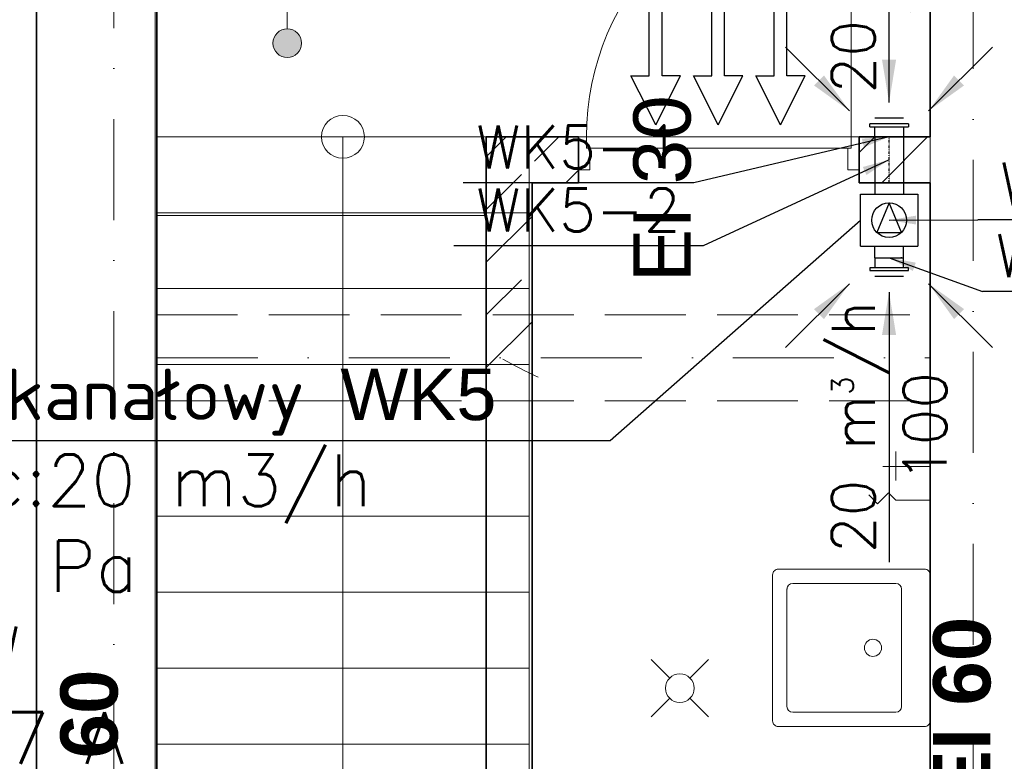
# Model space of a CAD drawing. Header units: millimetres. Extents: x -8078 to 234695, y -4319 to 602442.
# Tile 80 of 152: x 94512 to 97949, y 249326 to 251916. Entities that reach past the tile are written whole.
import ezdxf

# ---------------------------------------------------------------- set-up
doc = ezdxf.new("R2010")
doc.units = ezdxf.units.MM
doc.header["$MEASUREMENT"] = 0
for name, pattern in [('CONTINOUS', [0]), ('DASHDOT', [1, 0.5, -0.25, 0, -0.25]), ('Krawędzie ukryte', [3.912222, 2.822222, -1.09]), ('Kropki i Kreski', [6.702778, 3.527778, -1.763889, 0, -1.411111])]:
    doc.linetypes.add(name, pattern=pattern)
doc.layers.add('#IS_opis', color=3, linetype='CONTINOUS', lineweight=30)
for name, color, linetype in [('#IS_wentylacja_opisy_bud', 7, 'Continuous'), ('#podkład', 252, 'Continuous'), ('- strefy pomieszczeń', 7, 'Continuous'), ('2D - Ogólne', 7, 'Continuous'), ('Drzwi Archicad', 7, 'Continuous'), ('FLUID-WK5', 7, 'Continuous'), ('FLUID-WK5-150-ARRGR', 7, 'Continuous'), ('FLUID-WK5-150-NUM', 7, 'Continuous'), ('FLUID-WK5-SYM', 7, 'Continuous'), ('Konstrukcja - Belki', 7, 'Continuous'), ('Konstrukcja - Siatka mod', 7, 'Continuous'), ('Konstrukcja - Stropy', 7, 'Continuous'), ('Konstrukcja - Ściany działowe', 7, 'Continuous'), ('Konstrukcja - Ściany nośne wew..P', 7, 'Continuous'), ('Opisy - Tekst', 7, 'Continuous'), ('Wnętrze - Wyposażenie', 7, 'Continuous'), ('Wykończenie - Podłogi', 7, 'Continuous'), ('Znaczniki drzwi Archicada', 7, 'Continuous')]:
    doc.layers.add(name, color=color, linetype=linetype)
doc.styles.add('FDBES', font='simplex.shx')
doc.styles.add('STYL_AUTOMATYCZNY_1', font='arial.ttf')
doc.styles.add('STYL_AUTOMATYCZNY_6', font='txt')
doc.styles.add('STYL_AUTOMATYCZNY_7', font='txt')
doc.styles.add('STYL_AUTOMATYCZNY_9', font='txt')
doc.dimstyles.new('FDBES', dxfattribs={"dimscale": 50, "dimtxt": 4, "dimasz": 2.5, "dimexe": 0.8, "dimexo": 2, "dimgap": 1, "dimtad": 1, "dimdsep": 46, "dimtxsty": 'FDBES', "dimcen": 2.5, "dimclrd": 4, "dimclre": 5, "dimadec": 0, "dimazin": 0, "dimtfac": 1, "dimtmove": 0, "dimatfit": 3, "dimfxl": 1, "dimarcsym": 0})
pattern_1 = [(45, (-208051.03, 747718.2), (-183.84776, 183.84776), []), (45, (-208142.95, 747810.13), (-183.84776, 183.84776), [195, -65])]

# ---------------------------------------------------------------- blocks, each defined once
blk = doc.blocks.new('dtrrtert')
at = {"color": 7}
for p, q in [((-495309391.2, -636075571.1), (-495309391.2, -636075334.3)), ((-495309346.3, -636075334.3), (-495309391.2, -636075334.3)), ((-495309346.3, -636075571.1), (-495309346.3, -636075334.3)), ((-495309173.6, -636075571.1), (-495309173.6, -636075334.3)), ((-495309128.7, -636075334.3), (-495309173.6, -636075334.3)), ((-495309128.7, -636075571.1), (-495309128.7, -636075334.3)), ((-495308956, -636075571.1), (-495308956, -636075334.3)), ((-495308911.1, -636075334.3), (-495308956, -636075334.3)), ((-495308911.1, -636075571.1), (-495308911.1, -636075334.3)), ((-495309368.8, -636075742.5), (-495309455.2, -636075571.1)), ((-495309455.2, -636075571.1), (-495309391.2, -636075571.1)), ((-495309368.8, -636075742.5), (-495309282.3, -636075571.1)), ((-495309282.3, -636075571.1), (-495309346.3, -636075571.1)), ((-495309151.2, -636075742.5), (-495309237.6, -636075571.1)), ((-495309237.6, -636075571.1), (-495309173.6, -636075571.1)), ((-495309151.2, -636075742.5), (-495309064.7, -636075571.1)), ((-495309064.7, -636075571.1), (-495309128.7, -636075571.1)), ((-495308933.6, -636075742.5), (-495309020, -636075571.1)), ((-495309020, -636075571.1), (-495308956, -636075571.1)), ((-495308933.6, -636075742.5), (-495308847.1, -636075571.1)), ((-495308847.1, -636075571.1), (-495308911.1, -636075571.1))]:
    blk.add_line(p, q, dxfattribs=at)
blk = doc.blocks.new('SDFGHB')
at = {"linetype": 'Continuous', "lineweight": 13}
blk.add_hatch(color=252, dxfattribs=at).paths.add_polyline_path([(35003.4, 463512.3), (35007.2, 463493.2), (35018, 463476.9), (35034.3, 463466.1), (35053.4, 463462.3), (35072.5, 463466.1), (35088.8, 463476.9), (35099.6, 463493.2), (35103.4, 463512.3), (35099.6, 463531.4), (35088.8, 463547.6), (35072.5, 463558.5), (35053.4, 463562.3), (35034.3, 463558.5), (35018, 463547.6), (35007.2, 463531.4)])
at = {"layer": 'Konstrukcja - Ściany działowe', "linetype": 'Continuous', "lineweight": 13}
h = blk.add_hatch(dxfattribs=at)
h.set_pattern_fill('Beton_zbrojony_0001', color=252, style=0, pattern_type=2)
h.set_pattern_definition(pattern_1)
h.paths.add_polyline_path([(35907.6, 463185.2), (35747.6, 463185.2), (35907.6, 463025.2)])
h = blk.add_hatch(dxfattribs=at)
h.set_pattern_fill('Beton_zbrojony_0001', color=252, style=0, pattern_type=2)
h.set_pattern_definition(pattern_1)
h.paths.add_polyline_path([(35907.6, 463025.2), (35747.6, 463185.2), (35747.6, 463025.2)])
h = blk.add_hatch(dxfattribs=at)
h.set_pattern_fill('Beton_zbrojony_0001', color=252, style=0, pattern_type=2)
h.set_pattern_definition(pattern_1)
h.paths.add_polyline_path([(35907.6, 463025.2), (36069.6, 463025.2), (36069.6, 463185.2), (35907.6, 463185.2)])
h = blk.add_hatch(dxfattribs=at)
h.set_pattern_fill('Beton_zbrojony_0001', color=252, style=0, pattern_type=2)
h.set_pattern_definition(pattern_1)
h.paths.add_polyline_path([(37049.6, 463185.2), (37049.6, 463025.2), (37297.6, 463025.2), (37297.6, 463185.2)])
h = blk.add_hatch(dxfattribs=at)
h.set_pattern_fill('Beton_zbrojony_0001', color=252, style=0, pattern_type=2)
h.set_pattern_definition(pattern_1)
h.paths.add_polyline_path([(35747.6, 463025.2), (35747.6, 462360.4), (35907.6, 462360.4), (35907.6, 463025.2)])
at = {"color": 252, "linetype": 'Continuous', "lineweight": 13, "ltscale": 100}
blk.add_line((35053.4, 463562.3), (35053.4, 464557.2), dxfattribs=at)
at = {"color": 252, "linetype": 'Continuous', "lineweight": 18, "ltscale": 100}
for p, q in [((35897.6, 463185.2), (34597.6, 463185.2)), ((34597.6, 463185.2), (34597.6, 462920.2)), ((35247.6, 463185.2), (35247.6, 462920.2)), ((35897.6, 462920.2), (35897.6, 463185.2)), ((34597.6, 462920.2), (35897.6, 462920.2)), ((35897.6, 462920.2), (34597.6, 462920.2)), ((34597.6, 462920.2), (34597.6, 462655.2)), ((35247.6, 462920.2), (35247.6, 460270.2)), ((35897.6, 462655.2), (35897.6, 462920.2)), ((34597.6, 462655.2), (35897.6, 462655.2)), ((35897.6, 462655.2), (34597.6, 462655.2)), ((34597.6, 462655.2), (34597.6, 462390.2)), ((35897.6, 462390.2), (35897.6, 462655.2)), ((34597.6, 462390.2), (35897.6, 462390.2)), ((35897.6, 462390.2), (34597.6, 462390.2)), ((34597.6, 462390.2), (34597.6, 462125.2)), ((35897.6, 462125.2), (35897.6, 462390.2)), ((34597.6, 462125.2), (35897.6, 462125.2)), ((35897.6, 462125.2), (34597.6, 462125.2)), ((34597.6, 462125.2), (34597.6, 461860.2)), ((35897.6, 461860.2), (35897.6, 462125.2)), ((34597.6, 461860.2), (35897.6, 461860.2)), ((35897.6, 461860.2), (34597.6, 461860.2)), ((34597.6, 461860.2), (34597.6, 461595.2)), ((35897.6, 461595.2), (35897.6, 461860.2)), ((34597.6, 461595.2), (35897.6, 461595.2)), ((35897.6, 461595.2), (34597.6, 461595.2)), ((34597.6, 461595.2), (34597.6, 461330.2)), ((35897.6, 461330.2), (35897.6, 461595.2)), ((34597.6, 461330.2), (35897.6, 461330.2)), ((35897.6, 461330.2), (34597.6, 461330.2)), ((34597.6, 461330.2), (34597.6, 461065.2)), ((35897.6, 461065.2), (35897.6, 461330.2)), ((34597.6, 461065.2), (35897.6, 461065.2)), ((35897.6, 461065.2), (34597.6, 461065.2)), ((34597.6, 461065.2), (34597.6, 460800.2)), ((35897.6, 460800.2), (35897.6, 461065.2))]:
    blk.add_line(p, q, dxfattribs=at)
at = {"color": 252, "linetype": 'Continuous', "lineweight": 13, "ltscale": 100}
blk.add_circle((35053.4, 463512.3), 50, dxfattribs=at)
at = {"color": 252, "linetype": 'Continuous', "lineweight": 18, "ltscale": 100}
for start, end in [(0, 180), (180, 0)]:
    blk.add_arc((35247.6, 463185.2), 75, start, end, dxfattribs=at)
at = {"layer": '2D - Ogólne', "color": 252, "linetype": 'Continuous', "lineweight": 13, "ltscale": 100}
blk.add_arc((36678.8, 463960.5), 1780, 240.6385, 245.1016, dxfattribs=at)
at = {"layer": 'Drzwi Archicad', "color": 252, "linetype": 'Continuous', "lineweight": 13, "ltscale": 100}
for p, q in [((37021.6, 463185.2), (37021.6, 464109.2)), ((36097.6, 463185.2), (36069.6, 463185.2)), ((36069.6, 463185.2), (36069.6, 463070.2)), ((36097.6, 463145.2), (36097.6, 463185.2)), ((36097.6, 463185.2), (37021.6, 463185.2)), ((36097.6, 463145.2), (36097.6, 463185.2)), ((37049.6, 463185.2), (37021.6, 463185.2)), ((37021.6, 463185.2), (37021.6, 463145.2)), ((37021.6, 463185.2), (37021.6, 463145.2)), ((37049.6, 463070.2), (37049.6, 463185.2)), ((36109.6, 463145.2), (36097.6, 463145.2)), ((37021.6, 463145.2), (36097.6, 463145.2)), ((36109.6, 463070.2), (36109.6, 463145.2)), ((37021.6, 463145.2), (37009.6, 463145.2)), ((37009.6, 463145.2), (37009.6, 463070.2)), ((36069.6, 463070.2), (36109.6, 463070.2)), ((37009.6, 463070.2), (37049.6, 463070.2))]:
    blk.add_line(p, q, dxfattribs=at)
at = {"layer": 'Drzwi Archicad', "color": 252, "linetype": 'Continuous', "lineweight": 35, "ltscale": 100}
for p, q in [((36069.6, 463185.2), (36069.6, 463070.2)), ((36069.6, 463185.2), (36069.6, 463070.2)), ((37049.6, 463185.2), (37049.6, 463070.2)), ((37049.6, 463185.2), (37049.6, 463070.2)), ((36069.6, 463070.2), (36069.6, 463025.2)), ((37049.6, 463070.2), (37049.6, 463025.2))]:
    blk.add_line(p, q, dxfattribs=at)
at = {"layer": 'Drzwi Archicad', "color": 252, "linetype": 'Continuous', "lineweight": 13, "ltscale": 100}
blk.add_arc((37021.6, 463185.2), 924, 90, 180, dxfattribs=at)
at = {"layer": 'Konstrukcja - Belki', "color": 252, "linetype": 'Krawędzie ukryte', "lineweight": 13, "ltscale": 100}
for p, q in [((34597.4, 462563.6), (37297.4, 462563.6)), ((34597.4, 462263.6), (34597.4, 462563.6)), ((37297.4, 462263.6), (37297.4, 462563.6)), ((34597.4, 462263.6), (37297.4, 462263.6))]:
    blk.add_line(p, q, dxfattribs=at)
at = {"layer": 'Konstrukcja - Belki', "color": 252, "linetype": 'Kropki i Kreski', "lineweight": 13, "ltscale": 100}
blk.add_line((34597.4, 462413.6), (37297.4, 462413.6), dxfattribs=at)
at = {"layer": 'Konstrukcja - Siatka mod', "color": 252, "linetype": 'Kropki i Kreski', "lineweight": 13, "ltscale": 100}
for p, q in [((34447.6, 457531.6), (34447.6, 474496.4)), ((37447.6, 474501.1), (37447.6, 457531.6))]:
    blk.add_line(p, q, dxfattribs=at)
at = {"layer": 'Konstrukcja - Stropy', "color": 252, "linetype": 'Continuous', "lineweight": 13, "ltscale": 100, "flags": 128}
for points in [[(22777.6, 458509.7), (34592.6, 458509.7), (34592.6, 463961.5), (37297.6, 463961.5), (37297.6, 458509.7), (49718.3, 458509.7), (49718.3, 471788.6), (40377.6, 471788.6), (40377.6, 466428.5), (30297.6, 466428.5), (30297.6, 467849.4), (22777.6, 467849.4)], [(34597.8, 462910.3), (34599, 458509), (37299, 458509.7), (37297.8, 463185.2), (35747.6, 463185.2), (35747.6, 462910.3)]]:
    blk.add_lwpolyline(points, close=True, dxfattribs=at)
at = {"layer": 'Konstrukcja - Ściany działowe', "color": 252, "linetype": 'Continuous', "lineweight": 35, "ltscale": 100}
for p, q in [((36069.6, 463185.2), (36069.6, 463070.2)), ((37049.6, 463185.2), (37049.6, 463070.2)), ((36069.6, 463070.2), (36069.6, 463025.2)), ((37049.6, 463070.2), (37049.6, 463025.2))]:
    blk.add_line(p, q, dxfattribs=at)
at = {"layer": 'Konstrukcja - Ściany działowe', "color": 252, "linetype": 'Continuous', "lineweight": 35, "ltscale": 100, "flags": 128}
for points in [[(35747.6, 463185.2), (35907.6, 463185.2)], [(35747.6, 463185.2), (35747.6, 462360.4)], [(36069.6, 463185.2), (35907.6, 463185.2)], [(37297.6, 463185.2), (37049.6, 463185.2)], [(35907.6, 462360.4), (35907.6, 463025.2)], [(35907.6, 463025.2), (36069.6, 463025.2)], [(37049.6, 463025.2), (37297.6, 463025.2)], [(35747.6, 462360.4), (35747.6, 460005.2)], [(35907.6, 460005.2), (35907.6, 462360.4)]]:
    blk.add_lwpolyline(points, dxfattribs=at)
at = {"layer": 'Konstrukcja - Ściany nośne wew..P', "color": 252, "linetype": 'Continuous', "lineweight": 35, "ltscale": 100, "flags": 128}
for points in [[(37297.6, 464390.5), (37297.6, 463185.2)], [(34177.6, 463660.7), (34177.6, 458910.5)], [(34597.6, 458560.4), (34597.6, 463660.8)], [(37297.6, 463025.2), (37297.6, 458614.9)]]:
    blk.add_lwpolyline(points, dxfattribs=at)
at = {"layer": 'Wnętrze - Wyposażenie', "color": 252, "linetype": 'Continuous', "lineweight": 13, "ltscale": 100}
for p, q in [((36797.6, 461606), (36797.6, 461196)), ((37177.6, 461626), (36817.6, 461626)), ((37197.6, 461196), (37197.6, 461606)), ((36388.2, 461295.7), (36323.6, 461360.3)), ((36458.9, 461295.7), (36523.6, 461360.3)), ((36388.2, 461225), (36323.6, 461160.3)), ((36458.9, 461225), (36523.6, 461160.3)), ((36817.6, 461176), (37177.6, 461176))]:
    blk.add_line(p, q, dxfattribs=at)
at = {"layer": 'Wnętrze - Wyposażenie', "color": 252, "linetype": 'Continuous', "lineweight": 13, "ltscale": 100, "flags": 128}
for points in [[(37297.6, 462034.4), (37131.8, 462034.4), (37177.6, 462034.4), (37177.6, 461984.9), (37177.6, 462034.4), (37177.6, 462086.2)], [(37297.6, 461916.1), (37247.6, 461916.1), (37177.6, 461916.1), (37151.7, 461941.9), (37114, 461904.3), (37083.1, 461935.2)]]:
    blk.add_lwpolyline(points, dxfattribs=at)
for points in [[(36747.6, 461656), (36747.6, 461146, 0.414214), (36767.6, 461126), (37277.6, 461126, 0.414214), (37297.6, 461146), (37297.6, 461656, 0.414214), (37277.6, 461676), (36767.6, 461676, 0.414214)], [(36373.6, 461260.3, -1), (36473.6, 461260.3, -1)]]:
    blk.add_lwpolyline(points, format="xyb", close=True, dxfattribs=at)
at = {"layer": 'Wnętrze - Wyposażenie', "color": 252, "linetype": 'Continuous', "lineweight": 13, "ltscale": 100}
blk.add_circle((37097.6, 461401), 30, dxfattribs=at)
for centre, start, end in [((36817.6, 461606), 90, 180), ((37177.6, 461606), 0, 90), ((36817.6, 461196), 180, 270), ((37177.6, 461196), 270, 0)]:
    blk.add_arc(centre, 20, start, end, dxfattribs=at)
blk.add_point((36797.6, 461606), dxfattribs=at)
at = {"layer": 'Wykończenie - Podłogi', "color": 252, "linetype": 'Continuous', "lineweight": 13, "ltscale": 100, "flags": 128}
blk.add_lwpolyline([(34597.6, 463960.8), (34597.4, 462910.5), (35747.6, 462910.3), (35747.5, 463185), (37297.5, 463185.2), (37297.6, 463960.5)], close=True, dxfattribs=at)
at = {"layer": '- strefy pomieszczeń', "color": 252, "linetype": 'Continuous', "lineweight": 13, "char_height": 200, "attachment_point": 1}
for s, insert, style in [('\\A1;{\\pql;\\pt0,500;\\fGeneva CE|b0|i0|c0|p0;\\W1.000000;A: 13,29\\fGeneva CE|b0|i0|c0|p0;\\W1.000000;\\A1{\\H.66x;\\S^  ;}\\fGeneva CE|b0|i0|c0|p0;\\W1.000000; m\\fGeneva CE|b0|i0|c0|p0;\\W1.000000;\\A1{\\H.66x;\\S2^  ;}}', (34956.9, 464899.2), 'STYL_AUTOMATYCZNY_6'), ('\\A1;{\\pql;\\pt0,500;\\fGeneva CE|b1|i0|c0|p0;\\W1.000000;wej. do studia\\fGeneva CE|b1|i0|c0|p0;\\W1.000000;\\A1{\\H.66x;\\S^  ;}\\fGeneva CE|b1|i0|c0|p0;\\W1.000000;\\fGeneva CE|b1|i0|c0|p0;\\W1.000000;\\A1{\\H.66x;\\S^  ;}}', (32233.3, 461497), 'STYL_AUTOMATYCZNY_9')]:
    blk.add_mtext(s, dxfattribs=dict(at, insert=insert, style=style))
at = {"layer": 'Opisy - Tekst', "color": 252, "linetype": 'Continuous', "lineweight": 13, "char_height": 200, "attachment_point": 1, "rotation": 90, "style": 'STYL_AUTOMATYCZNY_7'}
for insert in [(37307.7, 460857.5), (34261.3, 460673.1)]:
    blk.add_mtext('\\A1;{\\pql;\\fHelvetica|b1|i0|c238|p0;\\W1.000000;EI 60}', dxfattribs=dict(at, insert=insert))
at = {"layer": 'Znaczniki drzwi Archicada', "color": 252, "linetype": 'Continuous', "lineweight": 35, "insert": (36464.2, 462677.9), "char_height": 200, "attachment_point": 7, "rotation": 90, "style": 'STYL_AUTOMATYCZNY_1'}
blk.add_mtext('\\A1;{\\pql;\\pt0;\\fArial|b0|i0|c238|p0;\\W1.000000;EI 30\\fArial|b0|i0|c238|p0;\\W1.000000;\\fArial|b0|i0|c238|p0;\\H0.666667x;\\W1.000000;\\fArial|b0|i0|c238|p0;\\H1.500000x;\\W1.000000;}', dxfattribs=at)
blk = doc.blocks.new('*U56378')
at = {"color": 14, "linetype": 'Continuous', "lineweight": -2}
for p, q in [((-80, 50), (-80, 49.8)), ((-80, 49.8), (-80, 0)), ((80, 49.8), (80, 50)), ((80, 0), (80, 49.8)), ((-80, 0), (-80, -49.8)), ((80, -49.8), (80, 0)), ((-80, -49.8), (-80, -50)), ((80, -50), (80, -49.8))]:
    blk.add_line(p, q, dxfattribs=at)
at = {"color": 0, "linetype": 'ByBlock', "lineweight": -2}
for p, q in [((80, 50), (-80, 50)), ((80, -50), (-80, -50))]:
    blk.add_line(p, q, dxfattribs=at)
at = {"layer": 'FLUID-WK5-SYM', "color": 2, "linetype": 'DASHDOT', "lineweight": -3}
blk.add_line((-80, 0), (80, 0), dxfattribs=at)
blk = doc.blocks.new('*U56380')
at = {"color": 0, "linetype": 'ByBlock', "lineweight": -2}
for p, q in [((-91, -100), (-91, 100)), ((91, 100), (-91, 100)), ((91, -100), (91, 100)), ((-131, 50), (-91, 50)), ((131, 50), (91, 50)), ((-131, -50), (-91, -50)), ((131, -50), (91, -50)), ((-91, -100), (91, -100))]:
    blk.add_line(p, q, dxfattribs=at)
at = {"color": 14, "linetype": 'Continuous', "lineweight": -2}
for p, q in [((-131, 49.8), (-131, 50)), ((-131, 0), (-131, 49.8)), ((131, 50), (131, 49.8)), ((131, 49.8), (131, 0)), ((-131, -49.8), (-131, 0)), ((131, 0), (131, -49.8)), ((-131, -50), (-131, -49.8)), ((131, -49.8), (131, -50))]:
    blk.add_line(p, q, dxfattribs=at)
at = {"color": 3, "linetype": 'Continuous', "lineweight": -3}
for p, q in [((-42.9, -42.9), (-42.9, 42.9)), ((-42.9, 42.9), (60.7, 0)), ((60.7, 0), (-42.9, -42.9))]:
    blk.add_line(p, q, dxfattribs=at)
at = {"color": 3, "linetype": 'Continuous', "lineweight": -3, "extrusion": (0, 0, -1)}
blk.add_ellipse((0, 0), major_axis=(0, 60.7), ratio=1, dxfattribs=at)
blk = doc.blocks.new('*U56381')
at = {"color": 0, "linetype": 'ByBlock', "lineweight": -2}
for p, q in [((-67.5, 0, 35), (-67.2, 0, 35)), ((-67.5, 0, 35), (-67.5, 0, 45)), ((67.5, 0, 45), (-67.5, 0, 45)), ((-67.2, 0, 35), (67.2, 0, 35)), ((-50, 0), (-50, 0, 35)), ((50, 0, 65), (-50, 0, 65)), ((50, 0, 35), (50, 0)), ((67.2, 0, 35), (67.5, 0, 35)), ((67.5, 0, 45), (67.5, 0, 35))]:
    blk.add_line(p, q, dxfattribs=at)
at = {"color": 14, "linetype": 'Continuous', "lineweight": -2}
blk.add_line((50, 0), (-50, 0), dxfattribs=at)
blk = doc.blocks.new('*U56379')
at = {"color": 0, "linetype": 'ByBlock', "lineweight": -2}
for p, q in [((-67.5, 0, 45), (-67.2, 0, 45)), ((67.5, 0, 35), (-67.5, 0, 35)), ((-67.5, 0, 35), (-67.5, 0, 45)), ((-67.2, 0, 45), (67.2, 0, 45)), ((-50, 0), (-50, 0, 35)), ((-50, 0, 65), (50, 0, 65)), ((50, 0, 35), (50, 0)), ((67.2, 0, 45), (67.5, 0, 45)), ((67.5, 0, 45), (67.5, 0, 35))]:
    blk.add_line(p, q, dxfattribs=at)
at = {"color": 14, "linetype": 'Continuous', "lineweight": -2}
for p, q in [((-50, 0), (41.6, 0)), ((44.1, 0), (41.6, 0)), ((44.1, 0), (48.5, 0)), ((49, 0), (48.5, 0)), ((49, 0), (50, 0))]:
    blk.add_line(p, q, dxfattribs=at)
blk = doc.blocks.new('*U56364')
at = {"color": 7, "lineweight": -2, "insert": (0, -471.4), "char_height": 150, "attachment_point": 5, "rotation": 270, "style": 'FDBES'}
blk.add_mtext('20 m{\\A2;\\H0.5x;3}/h\\P100', dxfattribs=at)
at = {"color": 5, "lineweight": -2}
blk.add_leader([(0, 0), (0, -942.9)], dimstyle='FDBES', override={"dimscale": 60, "dimclrd": 5}, dxfattribs=at)
blk = doc.blocks.new('*U56365')
at = {"color": 5, "lineweight": -2}
blk.add_leader([(0, 0), (222.7, -222.7)], dimstyle='FDBES', override={"dimscale": 60, "dimclrd": 5}, dxfattribs=at)
blk = doc.blocks.new('*U56366')
at = {"color": 5, "lineweight": -2}
blk.add_leader([(0, 0), (-222.7, -222.7)], dimstyle='FDBES', override={"dimscale": 60, "dimclrd": 5}, dxfattribs=at)
blk = doc.blocks.new('*U56367')
at = {"color": 7, "lineweight": -2, "insert": (0, -471.4), "char_height": 150, "attachment_point": 5, "rotation": 90, "style": 'FDBES'}
blk.add_mtext('20 m{\\A2;\\H0.5x;3}/h\\P100', dxfattribs=at)
at = {"color": 5, "lineweight": -2}
blk.add_leader([(0, 0), (0, -942.9)], dimstyle='FDBES', override={"dimscale": 60, "dimclrd": 5}, dxfattribs=at)
blk = doc.blocks.new('*U56368')
at = {"color": 5, "lineweight": -2}
blk.add_leader([(0, 0), (222.7, -222.7)], dimstyle='FDBES', override={"dimscale": 60, "dimclrd": 5}, dxfattribs=at)
blk = doc.blocks.new('*U56369')
at = {"color": 5, "lineweight": -2}
blk.add_leader([(0, 0), (-222.7, -222.7)], dimstyle='FDBES', override={"dimscale": 60, "dimclrd": 5}, dxfattribs=at)
blk = doc.blocks.new('*U56374')
at = {"color": 7, "lineweight": -2}
blk.add_line((-681.4, -160), (-1487.1, -160), dxfattribs=at)
at = {"color": 0, "lineweight": -2, "insert": (-1084.3, -160), "char_height": 150, "attachment_point": 5, "style": 'FDBES'}
blk.add_mtext('WK5-1\\P ', dxfattribs=at)
at = {"color": 7, "lineweight": -2}
blk.add_leader([(0, 0), (-681.4, -160)], dimstyle='FDBES', override={"dimscale": 37.5, "dimclrd": 7, "dimclre": 7}, dxfattribs=at)
blk = doc.blocks.new('*U56375')
at = {"color": 7, "lineweight": -2}
blk.add_line((-649.3, -300), (-1519.3, -300), dxfattribs=at)
at = {"color": 0, "lineweight": -2, "insert": (-1084.3, -300), "char_height": 150, "attachment_point": 5, "style": 'FDBES'}
blk.add_mtext('WK5-2\\P ', dxfattribs=at)
at = {"color": 7, "lineweight": -2}
blk.add_leader([(0, 0), (-649.3, -300)], dimstyle='FDBES', override={"dimscale": 37.5, "dimclrd": 7, "dimclre": 7}, dxfattribs=at)
blk = doc.blocks.new('*U56376')
at = {"color": 7, "lineweight": -2}
blk.add_line((1179.6, 1.3), (309.6, 1.3), dxfattribs=at)
at = {"color": 0, "lineweight": -2, "insert": (744.6, 1.3), "char_height": 150, "attachment_point": 5, "style": 'FDBES'}
blk.add_mtext('WK5-3\\P ', dxfattribs=at)
at = {"color": 7, "lineweight": -2}
blk.add_leader([(0, 0), (309.6, 1.3)], dimstyle='FDBES', override={"dimscale": 37.5, "dimclrd": 7, "dimclre": 7}, dxfattribs=at)
blk = doc.blocks.new('*U56377')
at = {"color": 7, "lineweight": -2}
blk.add_line((1132.4, -117.7), (326.7, -117.7), dxfattribs=at)
at = {"color": 0, "lineweight": -2, "insert": (729.6, -117.7), "char_height": 150, "attachment_point": 5, "style": 'FDBES'}
blk.add_mtext('WK5-1\\P ', dxfattribs=at)
at = {"color": 7, "lineweight": -2}
blk.add_leader([(0, 0), (326.7, -117.7)], dimstyle='FDBES', override={"dimscale": 37.5, "dimclrd": 7, "dimclre": 7}, dxfattribs=at)

msp = doc.modelspace()

# ---------------------------------------------------------------- linework, layer by layer
at = {"layer": '#IS_opis', "color": 7, "lineweight": -2}
msp.add_line((93033.4, 250446.5), (96573, 250446.5), dxfattribs=at)
at = {"color": 7, "lineweight": -2}
msp.add_line((96573, 250446.5), (97446.6, 251215.5), dxfattribs=at)

# ---------------------------------------------------------------- block references
at = {"layer": '#IS_wentylacja_opisy_bud', "color": 7, "transparency": 33554636, "rotation": 1.964899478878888e-08}
msp.add_blockref('dtrrtert', (495406100.8, 636327291.2), dxfattribs=at)
at = {"layer": '#podkład'}
msp.add_blockref('SDFGHB', (60392.7, -211678.7), dxfattribs=at)
at = {"layer": 'FLUID-WK5', "color": 5, "linetype": 'Continuous', "lineweight": -2, "extrusion": (2.83277e-16, 1, 6.12323e-17), "rotation": 180}
msp.add_blockref('*U56381', (-97546.6, -515, 251506.5), dxfattribs=at)
at = {"layer": 'FLUID-WK5', "color": 5, "linetype": 'Continuous', "rotation": 90}
msp.add_blockref('*U56378', (97546.6, 251426.5, -515), dxfattribs=at)
at = {"layer": 'FLUID-WK5', "color": 5, "linetype": 'Continuous', "lineweight": -2, "extrusion": (-2.46519e-32, -1.22465e-16, -1), "rotation": 90}
msp.add_blockref('*U56380', (-97546.6, 251215.5, 515), dxfattribs=at)
at = {"layer": 'FLUID-WK5', "color": 5, "linetype": 'Continuous', "lineweight": -2, "extrusion": (-1.83697e-16, -1, 6.12323e-17), "rotation": 360}
msp.add_blockref('*U56379', (97546.6, -515, -251084.5), dxfattribs=at)
at = {"layer": 'FLUID-WK5-150-ARRGR', "color": 7, "lineweight": -2}
for name, p, rotation in [('*U56364', (97546.6, 251626.5, -515), 180), ('*U56365', (97408.3, 251597.2, -515), 180), ('*U56366', (97684.8, 251597.2, -515), 180), ('*U56369', (97408.3, 250993.8, -515), 360), ('*U56368', (97684.8, 250993.8, -515), 360), ('*U56367', (97546.6, 250964.5, -515), 360)]:
    msp.add_blockref(name, p, dxfattribs=dict(at, rotation=rotation))
at = {"layer": 'FLUID-WK5-150-NUM', "linetype": 'ByBlock', "lineweight": -2}
for name, p in [('*U56374', (97546.6, 251506.5, -515)), ('*U56375', (97546.6, 251426.5, -515)), ('*U56376', (97546.6, 251215.5, -515)), ('*U56377', (97546.6, 251084.5, -515))]:
    msp.add_blockref(name, p, dxfattribs=at)

# ---------------------------------------------------------------- texts
at = {"layer": '#IS_opis', "color": 7, "lineweight": -2, "insert": (93103.6, 249707.3), "char_height": 180, "width": 4706.822, "attachment_point": 4}
msp.add_mtext('\\Fromans.shx|c238;Wentylator kanałowy \\fArial|b0|i0;WK5\\Fromans.shx|c238;\\P-wydajność:20 m3/h\\P-spręż:100 Pa\\P-moc:68 W\\P-prąd:0,577 A\\P-napiecie:230 V\\P-silnik EC\\P', dxfattribs=at)

doc.saveas('drawing.dxf')
